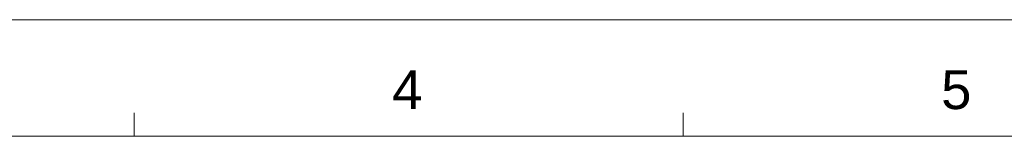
# Model space of a CAD drawing. Extents: x 889 to 1780, y -51 to 579.
# Tile 10 of 20: x 1206 to 1396, y 557 to 579. Entities that reach past the tile are written whole.
import ezdxf
from ezdxf.enums import TextEntityAlignment as Align

# ---------------------------------------------------------------- set-up
doc = ezdxf.new("R2010")
doc.units = 0
doc.header["$LTSCALE"] = 2
doc.header["$MEASUREMENT"] = 0
doc.layers.get('0').update_dxf_attribs({"linetype": 'CONTINUOUS'})
doc.styles.add('TEXTSTYLE_1', font='ARIAL.TTF')

msp = doc.modelspace()

# ---------------------------------------------------------------- linework, layer by layer
at = {"linetype": 'Continuous', "lineweight": 5}
for p, q in [((888.791, 579.41), (1779.791, 579.41)), ((1228.541, 556.91), (1228.541, 561.41)), ((1334.291, 556.91), (1334.291, 561.41)), ((911.291, 556.91), (1757.291, 556.91))]:
    msp.add_line(p, q, dxfattribs=at)

# ---------------------------------------------------------------- texts
at = {"linetype": 'Continuous', "lineweight": 5, "style": 'TEXTSTYLE_1'}
for s, p in [('4', (1281.135, 562.167)), ('5', (1386.885, 562.167))]:
    msp.add_text(s, height=7.5, dxfattribs=at).set_placement(p, align=Align.CENTER)

doc.saveas('drawing.dxf')
